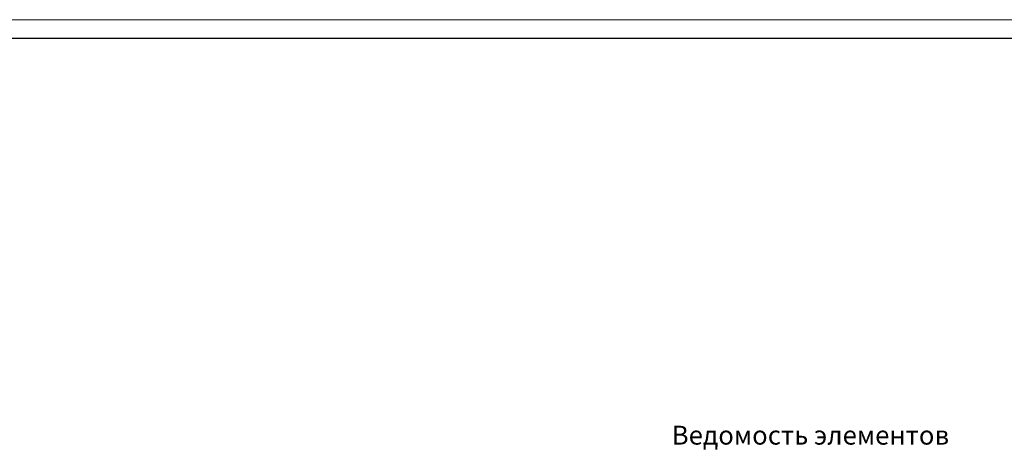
# Model space of a CAD drawing. Header units: millimetres. Extents: x 369815 to 1481759, y -423071 to -27917.
# Tile 121 of 256: x 516220 to 542256, y -179990 to -168492. Entities that reach past the tile are written whole.
import ezdxf

# ---------------------------------------------------------------- set-up
doc = ezdxf.new("R2010")
doc.units = ezdxf.units.MM
doc.layers.add('РАЗМЕРЫ', color=1, linetype='Continuous', lineweight=9)
doc.layers.add('ТОНКИЕ', color=7, linetype='Continuous', lineweight=9)
doc.layers.add('ТОЛСТЫЕ_ОСНОВНЫЕ', color=6, linetype='Continuous')
doc.styles.add('GOST-2.304_Type-B', font='GOST_Common.ttf')

# ---------------------------------------------------------------- blocks, each defined once
blk = doc.blocks.new('*U78')
at = {"layer": 'ТОЛСТЫЕ_ОСНОВНЫЕ', "color": 6}
blk.add_lwpolyline([(20, 5), (415, 5), (415, 292), (20, 292)], close=True, dxfattribs=at)
at = {"layer": 'ТОНКИЕ'}
blk.add_lwpolyline([(0, 0), (420, 0), (420, 297), (0, 297)], close=True, dxfattribs=at)

msp = doc.modelspace()

# ---------------------------------------------------------------- block references
at = {"xscale": 100, "yscale": 100, "zscale": 100}
msp.add_blockref('*U78', (501971, -198191.8, 3100), dxfattribs=at)

# ---------------------------------------------------------------- texts
at = {"layer": 'РАЗМЕРЫ', "insert": (537128.2, -179483.9, 3100), "char_height": 500, "attachment_point": 5, "style": 'GOST-2.304_Type-B'}
msp.add_mtext_dynamic_manual_height_columns('{\\C0;Ведомость элементов}', width=15225.227, gutter_width=15, heights=[0], dxfattribs=at)

doc.saveas('drawing.dxf')
